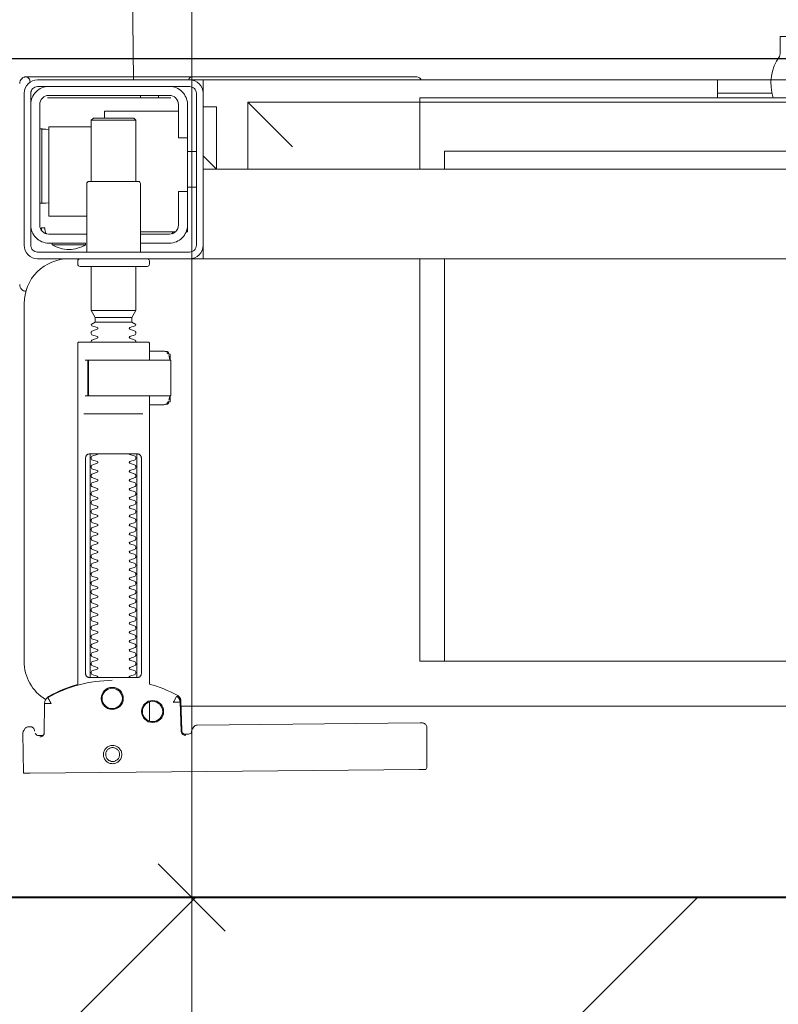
# Model space of a CAD drawing. Header units: millimetres. Extents: x -1893473 to 1546619, y -568027 to 942944.
# Tile 235 of 256: x 168305 to 168474, y -495583 to -495363. Entities that reach past the tile are written whole.
import ezdxf
from ezdxf.enums import TextEntityAlignment as Align

# ---------------------------------------------------------------- set-up
doc = ezdxf.new("R2010")
doc.units = ezdxf.units.MM
doc.header["$LTSCALE"] = 0.2
doc.layers.get('0').update_dxf_attribs({"lineweight": 0})
for name, color, linetype, lineweight in [('!! 0_Opis_pom', 9, 'Continuous', 13), ('!! 1_hatch projektowane ściany', 4, 'Continuous', 5), ('!! 1_OPIS POM NOWE', 140, 'Continuous', 5), ('!! 1_PROJ Sciany', 2, 'Continuous', 40), ('!! 2_wypos-sanitarne', 240, 'Continuous', 9), ('!! wymiary osi', 250, 'Continuous', 9), ('P-Opis nadproża', 150, 'Continuous', 9)]:
    doc.layers.add(name, color=color, linetype=linetype, lineweight=lineweight)
doc.layers.add('!! 1_zabudowa GK', color=33, linetype='Continuous')
doc.layers.add('!!_@ wypos sanit nd', color=7, linetype='Continuous', lineweight=0, plot=False)
doc.styles.add('ARIAL', font='tahoma.ttf')
doc.styles.add('TXT', font='simplex.shx')
doc.dimstyles.new('DIM50', dxfattribs={"dimscale": 5, "dimtxt": 2.5, "dimasz": 1.5, "dimexe": 0, "dimexo": 0, "dimgap": 0.5, "dimtad": 1, "dimdec": 4, "dimrnd": 0.5, "dimdsep": 46, "dimtxsty": 'TXT', "dimblk1": 'TICK1', "dimblk2": 'TICK1', "dimsah": 1, "dimcen": 0, "dimse1": 1, "dimse2": 1, "dimclrd": 1, "dimclre": 7, "dimclrt": 9, "dimadec": 0, "dimazin": 0, "dimtfac": 1, "dimtdec": 4, "dimtmove": 2, "dimatfit": 3, "dimldrblk": 'TICK1', "dimfxl": 1, "dimtolj": 1, "dimarcsym": 0})

# ---------------------------------------------------------------- blocks, each defined once
blk = doc.blocks.new('A$C324a30b8')
for points in [[(0.17552, 0), (0.17692, -0.11958), (0.17797, -0.23916), (0.17832, -0.47832)], [(-0.17552, 0), (0.17552, 0)]]:
    blk.add_lwpolyline(points)
blk = doc.blocks.new('A$C4ebe9e89')
for points in [[(0.16424, 0.15596), (0.16327, 0.15595), (0.16304, 0.15592), (0.16283, 0.15584), (0.16262, 0.15571), (0.16265, 0.15575), (0.16259, 0.15555), (0.16257, 0.15535, -0.157432), (0.16238, 0.15476), (0.1621, 0.15436, -0.241147), (0.16129, 0.15393), (0.1115, 0.15346), (0.11134, 0.15345), (0.11119, 0.15345), (0.11107, 0.15345), (0.11094, 0.15346), (0.11078, 0.15348), (0.11062, 0.15353), (0.11047, 0.15361), (0.11033, 0.15371), (0.11022, 0.15383), (0.11012, 0.15397), (0.11005, 0.15412), (0.11001, 0.15428), (0.11, 0.15445), (0.10995, 0.16345), (0.11023, 0.16384)], [(0.19647, 0.15658), (0.19626, 0.15656), (0.19605, 0.15648), (0.19585, 0.15635), (0.19566, 0.15614, 0.132231), (0.19551, 0.15564), (0.19546, 0.14909)], [(0.19768, 0.15528, 0.415336), (0.19869, 0.15429)], [(0.19885, 0.1543), (0.19898, 0.1543), (0.19913, 0.15431), (0.19927, 0.15434), (0.19941, 0.1544), (0.19953, 0.15447), (0.19965, 0.15456), (0.19975, 0.15466), (0.20007, 0.15512, 0.158481), (0.20026, 0.15571)], [(0.18031, 0.14393, 0.125713), (0.19466, 0.14774, 0.121439), (0.19519, 0.14823, -0.262119), (0.2, 0.13968), (0.2, 0.05968, -0.414214), (0.19, 0.04968), (0.18752, 0.04968, 0.405519), (0.188, 0.05018), (0.188, 0.05088, 0.414214), (0.1875, 0.05138), (0.1725, 0.05138, 0.414214), (0.172, 0.05088), (0.172, 0.05018, 0.405519), (0.17249, 0.04968, 0.001664), (0.15993, 0.04968)], [(0.172, 0.07232), (0.172, 0.06852, 0.414214), (0.1722, 0.06832), (0.18462, 0.06832), (0.1878, 0.06832, 0.414214), (0.188, 0.06852), (0.188, 0.14485), (0.18885, 0.1451), (0.18969, 0.14537), (0.19052, 0.14568), (0.19134, 0.146), (0.19215, 0.14635), (0.19295, 0.14672), (0.19374, 0.14712), (0.19456, 0.14756), (0.19465, 0.14762), (0.19473, 0.14768), (0.19481, 0.14775), (0.19488, 0.14782), (0.19495, 0.1479), (0.19502, 0.14799)], [(0.17647, 0.09332, 0.182836), (0.17637, 0.09341), (0.17515, 0.09381, 0.050055), (0.175, 0.09408), (0.175, 0.09436, 0.050055), (0.17515, 0.09462), (0.17637, 0.09503, 0.719897), (0.17637, 0.09541), (0.17515, 0.09581, 0.050055), (0.175, 0.09608), (0.175, 0.09636, 0.050055), (0.17515, 0.09662), (0.17637, 0.09703, 0.719897), (0.17637, 0.09741), (0.17515, 0.09781, 0.050055), (0.175, 0.09808), (0.175, 0.09836, 0.050055), (0.17515, 0.09862), (0.17637, 0.09903, 0.719897), (0.17637, 0.09941), (0.17515, 0.09981, 0.050055), (0.175, 0.10008), (0.175, 0.10036, 0.050055), (0.17515, 0.10062), (0.17637, 0.10103, 0.719897), (0.17637, 0.10141), (0.17515, 0.10181, 0.050055), (0.175, 0.10208), (0.175, 0.10236, 0.050055), (0.17515, 0.10262), (0.17637, 0.10303, 0.719897), (0.17637, 0.10341), (0.17515, 0.10381, 0.050055), (0.175, 0.10408), (0.175, 0.10436, 0.050055), (0.17515, 0.10462), (0.17637, 0.10503, 0.719897), (0.17637, 0.10541), (0.17515, 0.10581, 0.050055), (0.175, 0.10608), (0.175, 0.10636, 0.050055), (0.17515, 0.10662), (0.17637, 0.10703, 0.719897), (0.17637, 0.10741), (0.17515, 0.10781, 0.050055), (0.175, 0.10808), (0.175, 0.10836, 0.050055), (0.17515, 0.10862), (0.17637, 0.10903, 0.719897), (0.17637, 0.10941), (0.17515, 0.10981, 0.050055), (0.175, 0.11008), (0.175, 0.11036, 0.050055), (0.17515, 0.11062), (0.17637, 0.11103, 0.719897), (0.17637, 0.11141), (0.17515, 0.11181, 0.050055), (0.175, 0.11208), (0.175, 0.11236, 0.050055), (0.17515, 0.11262), (0.17637, 0.11303, 0.719897), (0.17637, 0.11341), (0.17515, 0.11381, 0.050055), (0.175, 0.11408), (0.175, 0.11436, 0.050055), (0.17515, 0.11462), (0.17637, 0.11503, 0.719897), (0.17637, 0.11541), (0.17515, 0.11581, 0.050055), (0.175, 0.11608), (0.175, 0.11636, 0.050055), (0.17515, 0.11662), (0.17637, 0.11703, 0.719897), (0.17637, 0.11741), (0.17515, 0.11781, 0.050055), (0.175, 0.11808), (0.175, 0.11836, 0.050055), (0.17515, 0.11862), (0.17637, 0.11903, 0.719897), (0.17637, 0.11941), (0.17515, 0.11981, 0.050055), (0.175, 0.12008), (0.175, 0.12036, 0.050055), (0.17515, 0.12062), (0.17637, 0.12103, 0.719897), (0.17637, 0.12141), (0.17515, 0.12181, 0.050055), (0.175, 0.12208), (0.175, 0.12236, 0.050055), (0.17515, 0.12262), (0.17637, 0.12303, 0.719897), (0.17637, 0.12341), (0.17515, 0.12381, 0.050055), (0.175, 0.12408), (0.175, 0.12436, 0.050055), (0.17515, 0.12462), (0.17637, 0.12503, 0.719897), (0.17637, 0.12541), (0.17515, 0.12581, 0.050055), (0.175, 0.12608), (0.175, 0.12636, 0.050055), (0.17515, 0.12662), (0.17637, 0.12703, 0.719897), (0.17637, 0.12741), (0.17515, 0.12781, 0.050055), (0.175, 0.12808), (0.175, 0.12836, 0.050055), (0.17515, 0.12862), (0.17637, 0.12903, 0.719897), (0.17637, 0.12941), (0.17515, 0.12981, 0.050055), (0.175, 0.13008), (0.175, 0.13036, 0.050055), (0.17515, 0.13062), (0.17637, 0.13103, 0.719897), (0.17637, 0.13141), (0.17515, 0.13181, 0.050055), (0.175, 0.13208), (0.175, 0.13236, 0.050055), (0.17515, 0.13262), (0.17637, 0.13303, 0.719897), (0.17637, 0.13341), (0.17515, 0.13381, 0.050055), (0.175, 0.13408), (0.175, 0.13436, 0.050055), (0.17515, 0.13462), (0.17637, 0.13503, 0.719897), (0.17637, 0.13541), (0.17515, 0.13581, 0.050055), (0.175, 0.13608), (0.175, 0.13636, 0.050055), (0.17515, 0.13662), (0.17637, 0.13703, 0.719897), (0.17637, 0.13741), (0.17515, 0.13781, 0.050055), (0.175, 0.13808), (0.175, 0.13836, 0.050055), (0.17515, 0.13862), (0.17637, 0.13903, 0.719897), (0.17637, 0.13941), (0.17515, 0.13981, 0.050055), (0.175, 0.14008), (0.175, 0.14036, 0.050055), (0.17515, 0.14062), (0.17637, 0.14103, 0.719897), (0.17637, 0.14141), (0.17515, 0.14181, 0.050055), (0.175, 0.14208), (0.175, 0.14236, 0.050055), (0.17515, 0.14262), (0.17637, 0.14303, 0.474594), (0.17647, 0.14332)], [(0.18353, 0.14332, 0.474594), (0.18364, 0.14303), (0.18486, 0.14262, 0.050055), (0.185, 0.14236), (0.185, 0.14208, 0.050055), (0.18486, 0.14181), (0.18364, 0.14141, 0.719897), (0.18364, 0.14103), (0.18486, 0.14062, 0.050055), (0.185, 0.14036), (0.185, 0.14008, 0.050055), (0.18486, 0.13981), (0.18364, 0.13941, 0.719897), (0.18364, 0.13903), (0.18486, 0.13862, 0.050055), (0.185, 0.13836), (0.185, 0.13808, 0.050055), (0.18486, 0.13781), (0.18364, 0.13741, 0.719897), (0.18364, 0.13703), (0.18486, 0.13662, 0.050055), (0.185, 0.13636), (0.185, 0.13608, 0.050055), (0.18486, 0.13581), (0.18364, 0.13541, 0.719897), (0.18364, 0.13503), (0.18486, 0.13462, 0.050055), (0.185, 0.13436), (0.185, 0.13408, 0.050055), (0.18486, 0.13381), (0.18364, 0.13341, 0.719897), (0.18364, 0.13303), (0.18486, 0.13262, 0.050055), (0.185, 0.13236), (0.185, 0.13208, 0.050055), (0.18486, 0.13181), (0.18364, 0.13141, 0.719897), (0.18364, 0.13103), (0.18486, 0.13062, 0.050055), (0.185, 0.13036), (0.185, 0.13008, 0.050055), (0.18486, 0.12981), (0.18364, 0.12941, 0.719897), (0.18364, 0.12903), (0.18486, 0.12862, 0.050055), (0.185, 0.12836), (0.185, 0.12808, 0.050055), (0.18486, 0.12781), (0.18364, 0.12741, 0.719897), (0.18364, 0.12703), (0.18486, 0.12662, 0.050055), (0.185, 0.12636), (0.185, 0.12608, 0.050055), (0.18486, 0.12581), (0.18364, 0.12541, 0.719897), (0.18364, 0.12503), (0.18486, 0.12462, 0.050055), (0.185, 0.12436), (0.185, 0.12408, 0.050055), (0.18486, 0.12381), (0.18364, 0.12341, 0.719897), (0.18364, 0.12303), (0.18486, 0.12262, 0.050055), (0.185, 0.12236), (0.185, 0.12208, 0.050055), (0.18486, 0.12181), (0.18364, 0.12141, 0.719897), (0.18364, 0.12103), (0.18486, 0.12062, 0.050055), (0.185, 0.12036), (0.185, 0.12008, 0.050055), (0.18486, 0.11981), (0.18364, 0.11941, 0.719897), (0.18364, 0.11903), (0.18486, 0.11862, 0.050055), (0.185, 0.11836), (0.185, 0.11808, 0.050055), (0.18486, 0.11781), (0.18364, 0.11741, 0.719897), (0.18364, 0.11703), (0.18486, 0.11662, 0.050055), (0.185, 0.11636), (0.185, 0.11608, 0.050055), (0.18486, 0.11581), (0.18364, 0.11541, 0.719897), (0.18364, 0.11503), (0.18486, 0.11462, 0.050055), (0.185, 0.11436), (0.185, 0.11408, 0.050055), (0.18486, 0.11381), (0.18364, 0.11341, 0.719897), (0.18364, 0.11303), (0.18486, 0.11262, 0.050055), (0.185, 0.11236), (0.185, 0.11208, 0.050055), (0.18486, 0.11181), (0.18364, 0.11141, 0.719897), (0.18364, 0.11103), (0.18486, 0.11062, 0.050055), (0.185, 0.11036), (0.185, 0.11008, 0.050055), (0.18486, 0.10981), (0.18364, 0.10941, 0.719897), (0.18364, 0.10903), (0.18486, 0.10862, 0.050055), (0.185, 0.10836), (0.185, 0.10808, 0.050055), (0.18486, 0.10781), (0.18364, 0.10741, 0.719897), (0.18364, 0.10703), (0.18486, 0.10662, 0.050055), (0.185, 0.10636), (0.185, 0.10608, 0.050055), (0.18486, 0.10581), (0.18364, 0.10541, 0.719897), (0.18364, 0.10503), (0.18486, 0.10462, 0.050055), (0.185, 0.10436), (0.185, 0.10408, 0.050055), (0.18486, 0.10381), (0.18364, 0.10341, 0.719897), (0.18364, 0.10303), (0.18486, 0.10262, 0.050055), (0.185, 0.10236), (0.185, 0.10208, 0.050055), (0.18486, 0.10181), (0.18364, 0.10141, 0.719897), (0.18364, 0.10103), (0.18486, 0.10062, 0.050055), (0.185, 0.10036), (0.185, 0.10008, 0.050055), (0.18486, 0.09981), (0.18364, 0.09941, 0.719897), (0.18364, 0.09903), (0.18486, 0.09862, 0.050055), (0.185, 0.09836), (0.185, 0.09808, 0.050055), (0.18486, 0.09781), (0.18364, 0.09741, 0.719897), (0.18364, 0.09703), (0.18486, 0.09662, 0.050055), (0.185, 0.09636), (0.185, 0.09608, 0.050055), (0.18486, 0.09581), (0.18364, 0.09541, 0.719897), (0.18364, 0.09503), (0.18486, 0.09462, 0.050055), (0.185, 0.09436), (0.185, 0.09408, 0.050055), (0.18486, 0.09381), (0.18364, 0.09341, 0.182836), (0.18353, 0.09332)], [(0.18575, 0.07252), (0.18575, 0.08011), (0.18572, 0.08022), (0.18564, 0.08029), (0.18555, 0.08032), (0.18565, 0.0803), (0.18573, 0.08024), (0.18577, 0.08014), (0.18577, 0.07252), (0.18574, 0.07241), (0.18567, 0.07234), (0.18547, 0.07232), (0.18558, 0.07237), (0.18564, 0.07252), (0.18564, 0.08012), (0.18557, 0.08027), (0.18547, 0.08032), (0.16743, 0.08032, 0.414214), (0.16723, 0.08012), (0.16723, 0.07252, 0.414214), (0.16743, 0.07232), (0.18547, 0.07232)], [(0.18556, 0.07232, 0.414213), (0.18576, 0.07252), (0.18575, 0.08011), (0.18575, 0.07252), (0.18572, 0.07241), (0.18565, 0.07234), (0.18555, 0.07232)], [(0.175, 0.06836), (0.175, 0.06812, -0.050055), (0.17515, 0.06786), (0.17636, 0.06745, -0.719897), (0.17636, 0.06707), (0.17515, 0.06666, -0.050055), (0.175, 0.0664), (0.175, 0.06612, -0.050055), (0.17515, 0.06586), (0.17636, 0.06545, -0.719897), (0.17636, 0.06507), (0.17515, 0.06466, -0.050055), (0.175, 0.0644), (0.1759, 0.06388), (0.1759, 0.06282), (0.175, 0.06126), (0.175, 0.05138)], [(0.185, 0.06836), (0.185, 0.06812, 0.050055), (0.18486, 0.06786), (0.18364, 0.06745, 0.719897), (0.18364, 0.06707), (0.18486, 0.06666, 0.050055), (0.185, 0.0664), (0.185, 0.06612, 0.050055), (0.18486, 0.06586), (0.18364, 0.06545, 0.719897), (0.18364, 0.06507), (0.18486, 0.06466, 0.050055), (0.185, 0.0644), (0.1841, 0.06388), (0.1841, 0.06282), (0.185, 0.06126), (0.185, 0.05138)], [(0.20011, 0.05684, 0.126559), (0.19962, 0.05693)], [(0.20099, 0.05547, 0.198909), (0.20055, 0.05654, 0.091301), (0.20011, 0.05684)], [(0.174, 0.04818), (0.174, 0.03288, 0.414214), (0.1745, 0.03238), (0.1855, 0.03238, 0.414214), (0.186, 0.03288), (0.186, 0.04818)], [(0.19375, 0.04656, 0.119096), (0.19, 0.04764, 0.119096), (0.18625, 0.04656)], [(0.19375, 0.04618), (0.19375, 0.04656), (0.18625, 0.04656), (0.18625, 0.04618), (0.1945, 0.04618, -0.414214), (0.1985, 0.04218)], [(0.16379, 0.04368), (0.1635, 0.04368), (0.1635, 0.04218, -0.414214), (0.1675, 0.04618), (0.174, 0.04618)], [(0.174, 0.04418), (0.1675, 0.04418, 0.414214), (0.1655, 0.04218), (0.1655, 0.03468), (0.1635, 0.03468), (0.1635, 0.01518, 0.414214), (0.1675, 0.01118)], [(0.1635, 0.02268), (0.1655, 0.02268), (0.1655, 0.01518, 0.414214), (0.1675, 0.01318), (0.1945, 0.01318, 0.414214), (0.1965, 0.01518), (0.1965, 0.04218, 0.414214), (0.1945, 0.04418), (0.186, 0.04418)], [(0.1945, 0.03721), (0.19515, 0.03722), (0.19542, 0.03722), (0.1956, 0.03722), (0.19567, 0.03722, 0.116465), (0.19589, 0.03728), (0.19601, 0.03733), (0.19601, 0.02063), (0.19589, 0.02068, 0.116465), (0.19567, 0.02074), (0.19542, 0.02074), (0.19515, 0.02074), (0.1945, 0.02075)], [(-0.04, 0.01368), (-0.03255, 0.01368, 0.236962), (-0.03118, 0.00443, -0.154353), (-0.031, 0.00386), (-0.031, 0), (0.031, 0), (0.031, 0.00386, -0.154353), (0.03118, 0.00443, 0.236962), (0.03256, 0.01368), (0.04, 0.01368)], [(0.1945, 0.01118, 0.414214), (0.1985, 0.01518)], [(0.11124, 0.00968), (0.11142, 0.00944), (0.11165, 0.00925), (0.11192, 0.0091), (0.1122, 0.00901), (0.1125, 0.00898), (0.1623, 0.00898, 0.326231), (0.16325, 0.00968)], [(0.1987, 0.01002, 0.000114), (0.1987, 0.01002, 0.517015), (0.20003, 0.00909), (0.19993, 0.00905), (0.19983, 0.00903), (0.19971, 0.009), (0.19958, 0.00899), (0.19948, 0.00899), (0.19903, 0.00899), (0.19841, 0.00899), (0.19771, 0.00899), (0.16428, 0.00899), (0.16393, 0.00899), (0.16357, 0.00899), (0.16323, 0.00899), (0.16294, 0.00899), (0.16269, 0.00899), (0.16249, 0.00899), (0.16237, 0.00899)], [(0.20011, 0.00912, 0.091301), (0.20055, 0.00942, 0.198909), (0.20099, 0.01048)]]:
    blk.add_lwpolyline(points, format="xyb")
for points in [[(0.19864, 0.1647), (0.11173, 0.16387)], [(0.20013, 0.1647), (0.20026, 0.15571)], [(0.16386, 0.15607), (0.16409, 0.15602), (0.16425, 0.15596), (0.1644, 0.15586), (0.16453, 0.15574), (0.16463, 0.1556), (0.16471, 0.15544), (0.16476, 0.15527), (0.16478, 0.1551), (0.16496, 0.14854), (0.16497, 0.14842), (0.16498, 0.14832), (0.16501, 0.14822), (0.16503, 0.14812), (0.16507, 0.14802), (0.16511, 0.14793), (0.16516, 0.14784), (0.16521, 0.14775), (0.16528, 0.14767), (0.16535, 0.14758), (0.16542, 0.14751), (0.1655, 0.14744), (0.16558, 0.14737), (0.16567, 0.14731), (0.16576, 0.14726), (0.16651, 0.14688), (0.16727, 0.14651), (0.16803, 0.14617), (0.16881, 0.14585), (0.1696, 0.14555), (0.17039, 0.14527), (0.17119, 0.14502), (0.172, 0.14478), (0.172, 0.08032)], [(0.1651, 0.14871), (0.16492, 0.1553), (0.1649, 0.15547), (0.16485, 0.15563), (0.16478, 0.15579), (0.16468, 0.15592), (0.16455, 0.15604), (0.16441, 0.15614), (0.16425, 0.15621), (0.16409, 0.15626), (0.16391, 0.15627)], [(0.19757, 0.15573), (0.19749, 0.15586), (0.19739, 0.15598), (0.19727, 0.15608), (0.19713, 0.15617), (0.19698, 0.15623), (0.19683, 0.15626), (0.19667, 0.15627), (0.19577, 0.15626)], [(0.172, 0.15305), (0.172, 0.14874)], [(0.16493, 0.14968), (-0.16477, 0.14968)], [(0.17483, 0.14232), (0.17483, 0.09432)], [(0.18523, 0.09432), (0.18523, 0.14232)], [(-0.11847, 0.04968), (-0.11847, 0.13968), (0.11153, 0.13968), (0.11153, 0.04968)], [(0.10602, 0.13968), (0.10602, 0.04968)], [(0.18662, 0.08432), (0.17345, 0.08432)], [(0.16732, 0.08028), (0.16732, 0.08144), (0.16736, 0.08156), (0.16746, 0.08164), (0.16767, 0.08169)], [(0.16811, 0.08203), (0.16776, 0.08162), (0.16776, 0.08196), (0.16779, 0.08207), (0.16786, 0.08214), (0.16797, 0.08218), (0.1681, 0.08219), (0.16822, 0.08219), (0.16842, 0.08221), (0.16887, 0.08232), (0.172, 0.08232)], [(0.16848, 0.08224), (0.16856, 0.0823), (0.16876, 0.08232)], [(0.16751, 0.08053), (0.16754, 0.08079), (0.16766, 0.08132)], [(0.17371, 0.08032), (0.18481, 0.08032), (0.18637, 0.08032)], [(0.16767, 0.07094), (0.16756, 0.07096), (0.16746, 0.07099), (0.16737, 0.07106), (0.16732, 0.0712), (0.16732, 0.07235)], [(0.16766, 0.07131), (0.16754, 0.07185), (0.16751, 0.0721)], [(0.172, 0.07032), (0.16887, 0.07032), (0.16842, 0.07042), (0.16831, 0.07044), (0.1682, 0.07044), (0.16806, 0.07045), (0.16795, 0.07046), (0.16783, 0.07052), (0.16776, 0.07067), (0.16776, 0.07101), (0.16811, 0.07061)], [(0.18558, 0.07232), (0.18637, 0.07232)], [(0.16876, 0.07032), (0.16866, 0.07032), (0.16848, 0.0704)], [(0.1759, 0.06388), (0.1841, 0.06388)], [(0.1841, 0.06282), (0.1759, 0.06282)], [(0.185, 0.06126), (0.175, 0.06126)], [(0.19963, 0.05696), (0.19976, 0.05695), (0.19988, 0.05692), (0.20001, 0.05688)], [(-0.16, 0.04668), (-0.16, 0.04968), (0.16, 0.04968), (0.16, 0.04668)], [(0.16, 0.03368), (0.16, 0.04568)], [(0.167, 0.04412), (0.16693, 0.04403), (0.16687, 0.04393), (0.16681, 0.04381), (0.16675, 0.04368)], [(0.19499, 0.04412), (0.19506, 0.04404), (0.19512, 0.04395), (0.19517, 0.04385), (0.19521, 0.04376), (0.19525, 0.04365), (0.19528, 0.04355), (0.19531, 0.04344), (0.19533, 0.04333), (0.19535, 0.04322), (0.19537, 0.04311), (0.19538, 0.04301), (0.19539, 0.04291), (0.19538, 0.04281), (0.19547, 0.04278), (0.19557, 0.04278), (0.19568, 0.04278), (0.19578, 0.04278), (0.19589, 0.04278), (0.19613, 0.04278), (0.19616, 0.04288), (0.19615, 0.04299), (0.19613, 0.04311), (0.19609, 0.04324), (0.19605, 0.04336), (0.19594, 0.04357)], [(0.1635, 0.03468), (0.1635, 0.04218)], [(0.174, 0.04368), (0.16618, 0.04368)], [(0.186, 0.04018), (0.1945, 0.04018), (0.1945, 0.02018), (0.185, 0.02018)], [(0.19591, 0.03729), (0.19602, 0.03729), (0.19616, 0.03729), (0.19632, 0.03729), (0.1965, 0.03729)], [(0.1615, 0.03368), (0.1635, 0.03368)], [(0.175, 0.03238), (0.175, 0.01872), (0.1755, 0.01822), (0.1845, 0.01822), (0.185, 0.01872), (0.185, 0.03238)], [(0.16, 0.02668), (0.157, 0.02968), (0.16, 0.02968), (-0.16, 0.02968), (-0.157, 0.02968), (-0.16, 0.02668)], [(0.10602, 0.02968), (0.10602, 0.0256), (-0.11847, 0.0256)], [(0.11153, 0.02968), (0.11153, 0.01468), (0.15, 0.01468)], [(0.14, 0.02468), (0.15, 0.01468), (0.15, 0.02968)], [(0.16, 0.01568), (0.157, 0.01568), (0.157, 0.02968)], [(0.1615, 0.02568), (0.1635, 0.02568)], [(0.1965, 0.02067), (0.19632, 0.02067), (0.19616, 0.02067), (0.19602, 0.02067), (0.19591, 0.02067)], [(0.1655, 0.01668), (0.182, 0.01668), (0.182, 0.01822)], [(0.185, 0.01872), (0.175, 0.01872)], [(0.045, 0.01368), (0.045, 0.00968)], [(0.16722, 0.01368), (0.19467, 0.01368), (0.19478, 0.01368)], [(0.17, 0.01318), (0.17, 0.01368)], [(0.174, 0.01318), (0.174, 0.01368)], [(0.03283, 0.01268), (0.045, 0.01268)], [(0.16, 0.01268), (0.16, 0.00968), (0.03305, 0.00968)]]:
    blk.add_lwpolyline(points)
for points in [[(0.18024, 0.15848), (0.18044, 0.15849), (0.18064, 0.15852), (0.18084, 0.15857), (0.18103, 0.15864), (0.18121, 0.15873), (0.18138, 0.15883), (0.18154, 0.15895), (0.18168, 0.15909), (0.18182, 0.15924), (0.18194, 0.1594), (0.18204, 0.15958), (0.18212, 0.15976), (0.18219, 0.15995), (0.18224, 0.16014), (0.18226, 0.16034), (0.18227, 0.16054), (0.18226, 0.16075), (0.18223, 0.16094), (0.18218, 0.16114), (0.18211, 0.16133), (0.18202, 0.16151), (0.18191, 0.16168), (0.18179, 0.16184), (0.18166, 0.16199), (0.18151, 0.16212), (0.18134, 0.16224), (0.18117, 0.16234), (0.18099, 0.16242), (0.1808, 0.16249), (0.1806, 0.16254), (0.1804, 0.16256), (0.1802, 0.16257), (0.18, 0.16256), (0.1798, 0.16253), (0.17961, 0.16248), (0.17942, 0.16241), (0.17924, 0.16232), (0.17907, 0.16222), (0.17891, 0.1621), (0.17876, 0.16196), (0.17863, 0.16181), (0.17851, 0.16165), (0.17841, 0.16147), (0.17832, 0.16129), (0.17826, 0.1611), (0.17821, 0.1609), (0.17818, 0.16071), (0.17818, 0.1605), (0.17819, 0.1603), (0.17822, 0.16011), (0.17827, 0.15991), (0.17834, 0.15972), (0.17843, 0.15954), (0.17853, 0.15937), (0.17865, 0.15921), (0.17879, 0.15906), (0.17894, 0.15893), (0.1791, 0.15881), (0.17928, 0.15871), (0.17946, 0.15863), (0.17965, 0.15856), (0.17984, 0.15851), (0.18004, 0.15849)], [(0.18024, 0.15897), (0.18039, 0.15898), (0.18054, 0.159), (0.18068, 0.15904), (0.18083, 0.15909), (0.18096, 0.15916), (0.18109, 0.15924), (0.18121, 0.15933), (0.18133, 0.15943), (0.18143, 0.15955), (0.18152, 0.15967), (0.18159, 0.1598), (0.18166, 0.15994), (0.18171, 0.16008), (0.18174, 0.16023), (0.18176, 0.16038), (0.18177, 0.16053), (0.18176, 0.16068), (0.18174, 0.16084), (0.1817, 0.16098), (0.18165, 0.16113), (0.18158, 0.16126), (0.1815, 0.16139), (0.18141, 0.16151), (0.1813, 0.16162), (0.18119, 0.16173), (0.18107, 0.16182), (0.18094, 0.16189), (0.1808, 0.16196), (0.18066, 0.16201), (0.18051, 0.16204), (0.18036, 0.16206), (0.18021, 0.16207), (0.18005, 0.16206), (0.1799, 0.16204), (0.17976, 0.162), (0.17961, 0.16194), (0.17948, 0.16188), (0.17935, 0.1618), (0.17923, 0.16171), (0.17911, 0.1616), (0.17901, 0.16149), (0.17892, 0.16137), (0.17885, 0.16124), (0.17878, 0.1611), (0.17873, 0.16095), (0.1787, 0.16081), (0.17868, 0.16066), (0.17867, 0.1605), (0.17868, 0.16035), (0.1787, 0.1602), (0.17874, 0.16005), (0.17879, 0.15991), (0.17886, 0.15977), (0.17894, 0.15964), (0.17903, 0.15952), (0.17914, 0.15941), (0.17925, 0.15931), (0.17937, 0.15922), (0.1795, 0.15914), (0.17964, 0.15908), (0.17978, 0.15903), (0.17993, 0.159), (0.18008, 0.15897)], [(0.16587, 0.14754), (0.16582, 0.14756), (0.16577, 0.1476), (0.16573, 0.14763), (0.16568, 0.14767), (0.16563, 0.14771), (0.16558, 0.14776), (0.16553, 0.14781), (0.16549, 0.14786), (0.16544, 0.14791), (0.1654, 0.14797), (0.16536, 0.14803), (0.16533, 0.14809), (0.16529, 0.14815), (0.16526, 0.14821), (0.16524, 0.14828), (0.16521, 0.14834), (0.16519, 0.14841), (0.16517, 0.14847), (0.16516, 0.14854), (0.16515, 0.1486), (0.16514, 0.14866), (0.16513, 0.14872), (0.16513, 0.14877), (0.16518, 0.14879), (0.16643, 0.14884), (0.16648, 0.14884), (0.16654, 0.14884), (0.16659, 0.14886), (0.16664, 0.14883), (0.16661, 0.14879), (0.16658, 0.14874), (0.16656, 0.14869), (0.16653, 0.14863), (0.16594, 0.14754)], [(0.18533, 0.14332), (0.18542, 0.14331), (0.1855, 0.1433), (0.18559, 0.14329), (0.18567, 0.14326), (0.18575, 0.14323), (0.18583, 0.14319), (0.18591, 0.14314), (0.18598, 0.14308), (0.18604, 0.14302), (0.1861, 0.14294), (0.18615, 0.14286), (0.18619, 0.14276), (0.18623, 0.14266), (0.18626, 0.14255), (0.18627, 0.14243), (0.18628, 0.14232), (0.18628, 0.09432), (0.18627, 0.0942), (0.18626, 0.09409), (0.18623, 0.09398), (0.18619, 0.09387), (0.18615, 0.09378), (0.1861, 0.09369), (0.18604, 0.09362), (0.18598, 0.09355), (0.18591, 0.09349), (0.18583, 0.09344), (0.18575, 0.0934), (0.18567, 0.09337), (0.18559, 0.09335), (0.1855, 0.09333), (0.18542, 0.09332), (0.18533, 0.09332), (0.17475, 0.09332), (0.17466, 0.09332), (0.17457, 0.09333), (0.17449, 0.09335), (0.1744, 0.09337), (0.17432, 0.0934), (0.17424, 0.09344), (0.17416, 0.09349), (0.17409, 0.09355), (0.17403, 0.09362), (0.17397, 0.09369), (0.17392, 0.09378), (0.17387, 0.09387), (0.17384, 0.09398), (0.17381, 0.09409), (0.17379, 0.0942), (0.17379, 0.09432), (0.17379, 0.14232), (0.17379, 0.14243), (0.17381, 0.14255), (0.17384, 0.14266), (0.17387, 0.14276), (0.17392, 0.14286), (0.17397, 0.14294), (0.17403, 0.14302), (0.17409, 0.14308), (0.17416, 0.14314), (0.17424, 0.14319), (0.17432, 0.14323), (0.1744, 0.14326), (0.17449, 0.14329), (0.17457, 0.1433), (0.17466, 0.14331), (0.17475, 0.14332)], [(-0.11847, 0.01368), (0.11153, 0.01368), (0.11153, 0.01468), (-0.11847, 0.01468)]]:
    blk.add_lwpolyline(points, close=True)
for points in [[(0.19546, 0.14908), (0.19546, 0.14908), (0.19546, 0.14908), (0.19546, 0.14909), (0.19546, 0.14909), (0.19546, 0.14909), (0.19546, 0.14909), (0.19546, 0.14909), (0.19546, 0.14909), (0.19546, 0.14909), (0.19546, 0.14909), (0.19546, 0.14909), (0.19546, 0.14909), (0.19546, 0.14909), (0.19546, 0.14909), (0.19546, 0.14909), (0.19546, 0.14909), (0.19546, 0.14909), (0.19546, 0.14909), (0.19546, 0.14909), (0.19546, 0.14908), (0.19546, 0.14908), (0.19546, 0.14908), (0.19546, 0.14908), (0.19546, 0.14908), (0.19546, 0.14908), (0.19546, 0.14908), (0.19546, 0.14908), (0.19546, 0.14908), (0.19546, 0.14908), (0.19546, 0.14908), (0.19546, 0.14908), (0.19546, 0.14908), (0.19546, 0.14908), (0.19546, 0.14908), (0.19546, 0.14908), (0.19546, 0.14908), (0.19546, 0.14909), (0.19545, 0.14909), (0.19545, 0.14909), (0.19545, 0.14909), (0.19545, 0.14909), (0.19545, 0.14909), (0.19545, 0.14909), (0.19545, 0.14909), (0.19545, 0.14909), (0.19544, 0.14909), (0.19544, 0.14908), (0.19544, 0.14908), (0.19544, 0.14908), (0.19544, 0.14908), (0.19543, 0.14908), (0.19543, 0.14908), (0.19543, 0.14908), (0.19543, 0.14908), (0.19543, 0.14908), (0.19543, 0.14908), (0.19543, 0.14908), (0.19542, 0.14908), (0.19542, 0.14908), (0.19542, 0.14908), (0.19542, 0.14908), (0.19542, 0.14908), (0.19541, 0.14908), (0.19541, 0.14908), (0.19541, 0.14908), (0.19541, 0.14908), (0.19541, 0.14908), (0.1954, 0.14908), (0.1954, 0.14908), (0.1954, 0.14908), (0.19539, 0.14908), (0.19539, 0.14908), (0.19538, 0.14909), (0.19537, 0.14909), (0.19537, 0.14909), (0.19536, 0.14909), (0.19536, 0.14909), (0.19536, 0.14909), (0.19535, 0.14909), (0.19535, 0.14909), (0.19534, 0.14909), (0.19534, 0.14909), (0.19533, 0.14909), (0.19533, 0.14909), (0.19532, 0.14909), (0.19531, 0.14909), (0.19531, 0.14909), (0.1953, 0.14909), (0.19529, 0.14909), (0.19529, 0.14909), (0.19528, 0.14909), (0.19527, 0.14909), (0.19527, 0.14909), (0.19526, 0.14909), (0.19525, 0.14909), (0.19524, 0.14909), (0.19524, 0.14909), (0.19523, 0.14909), (0.19522, 0.14909), (0.19521, 0.14909), (0.1952, 0.14909), (0.19519, 0.14909), (0.19518, 0.14909), (0.19517, 0.14909), (0.19516, 0.14909), (0.19516, 0.14909), (0.19515, 0.14909), (0.19514, 0.14909), (0.19513, 0.14909), (0.19512, 0.14909), (0.19511, 0.14909), (0.1951, 0.14909), (0.19508, 0.14909), (0.19507, 0.14909), (0.19506, 0.14909), (0.19505, 0.14909), (0.19504, 0.14909), (0.19503, 0.14909), (0.19502, 0.14909), (0.19501, 0.14909), (0.195, 0.14909), (0.19499, 0.14909), (0.19497, 0.14909), (0.19496, 0.14909), (0.19495, 0.14909), (0.19494, 0.1491), (0.19493, 0.1491), (0.19491, 0.1491), (0.1949, 0.1491), (0.19489, 0.1491), (0.19488, 0.1491), (0.19486, 0.1491), (0.19485, 0.1491), (0.19484, 0.1491), (0.19483, 0.1491), (0.19481, 0.1491), (0.19469, 0.1491), (0.19464, 0.1491), (0.19459, 0.1491), (0.19456, 0.1491), (0.19453, 0.1491), (0.19451, 0.1491), (0.19448, 0.1491), (0.19446, 0.1491), (0.19443, 0.1491), (0.19441, 0.1491), (0.19438, 0.1491), (0.19435, 0.1491), (0.19433, 0.1491), (0.19431, 0.1491), (0.19428, 0.1491), (0.19427, 0.1491), (0.19426, 0.1491), (0.19423, 0.1491), (0.19422, 0.1491), (0.19421, 0.1491), (0.1942, 0.1491), (0.19418, 0.1491), (0.19418, 0.1491), (0.19417, 0.1491), (0.19417, 0.1491), (0.19416, 0.1491), (0.19416, 0.1491), (0.19415, 0.14911), (0.19414, 0.14911), (0.19414, 0.14911), (0.19413, 0.14911), (0.19413, 0.14911), (0.19412, 0.14911), (0.19412, 0.14911), (0.19412, 0.14911), (0.19411, 0.14911), (0.19411, 0.1491), (0.1941, 0.1491), (0.1941, 0.1491), (0.1941, 0.1491), (0.19409, 0.1491), (0.19409, 0.1491), (0.19409, 0.1491), (0.19409, 0.1491), (0.19408, 0.1491), (0.19408, 0.1491), (0.19408, 0.1491), (0.19407, 0.1491), (0.19407, 0.1491), (0.19406, 0.1491), (0.19406, 0.1491), (0.19406, 0.1491), (0.19406, 0.1491), (0.19405, 0.1491), (0.19405, 0.1491), (0.19405, 0.1491), (0.19405, 0.14911), (0.19404, 0.14911), (0.19404, 0.14911), (0.19404, 0.14911), (0.19403, 0.14911), (0.19403, 0.14911), (0.19402, 0.14912), (0.19402, 0.14912), (0.19402, 0.14912), (0.19401, 0.14912), (0.19401, 0.14912), (0.19401, 0.14912), (0.194, 0.14912), (0.194, 0.14912), (0.194, 0.14912), (0.194, 0.14912), (0.194, 0.14912), (0.194, 0.14912), (0.194, 0.14912), (0.19399, 0.14912), (0.19399, 0.14912), (0.19399, 0.14912), (0.19399, 0.14912), (0.19399, 0.14912), (0.19399, 0.14912), (0.19398, 0.14912), (0.19398, 0.14912), (0.19398, 0.14911), (0.19398, 0.14911), (0.19398, 0.14911), (0.19398, 0.14911), (0.19397, 0.14911), (0.19397, 0.14911), (0.19397, 0.1491), (0.19397, 0.1491), (0.19397, 0.1491), (0.19397, 0.1491), (0.19397, 0.1491), (0.19397, 0.14909), (0.19397, 0.14909), (0.19397, 0.14909), (0.19397, 0.14909), (0.19397, 0.14908), (0.19397, 0.14908), (0.19397, 0.14908), (0.19397, 0.14908), (0.19397, 0.14908), (0.19397, 0.14907), (0.19397, 0.14907), (0.19397, 0.14907), (0.19397, 0.14907), (0.19397, 0.14907), (0.19398, 0.14906), (0.19398, 0.14906), (0.19398, 0.14906), (0.19398, 0.14906), (0.19398, 0.14906), (0.19398, 0.14905), (0.19399, 0.14905), (0.19399, 0.14905), (0.19399, 0.14905), (0.194, 0.14904), (0.194, 0.14904), (0.19401, 0.14903), (0.19401, 0.14903), (0.19401, 0.14903), (0.19402, 0.14902), (0.19402, 0.14902), (0.19402, 0.14902), (0.19403, 0.14901), (0.19403, 0.14901), (0.19403, 0.14901), (0.19403, 0.149), (0.19403, 0.149), (0.19403, 0.149), (0.19404, 0.14899), (0.19404, 0.14899), (0.19404, 0.14899), (0.19404, 0.14899), (0.19404, 0.14898), (0.19404, 0.14898), (0.19404, 0.14898), (0.19405, 0.14897), (0.19405, 0.14897), (0.19405, 0.14897), (0.19405, 0.14896), (0.19405, 0.14896), (0.19406, 0.14895), (0.19406, 0.14895), (0.19406, 0.14895), (0.19406, 0.14894), (0.19407, 0.14894), (0.19407, 0.14893), (0.19407, 0.14893), (0.19408, 0.14892), (0.19408, 0.14891), (0.19409, 0.1489), (0.19409, 0.14889), (0.1941, 0.14888), (0.1941, 0.14887), (0.19411, 0.14886), (0.19412, 0.14884), (0.19414, 0.14881), (0.19416, 0.14877), (0.19418, 0.14873), (0.19419, 0.14871), (0.1942, 0.1487), (0.19421, 0.14868), (0.19422, 0.14866), (0.19423, 0.14864), (0.19434, 0.14845), (0.19435, 0.14844), (0.19435, 0.14842), (0.19436, 0.1484), (0.19437, 0.14839), (0.19438, 0.14837), (0.19439, 0.14836), (0.1944, 0.14834), (0.19441, 0.14832), (0.19441, 0.14831), (0.19442, 0.14829), (0.19443, 0.14828), (0.19444, 0.14826), (0.19445, 0.14825), (0.19446, 0.14823), (0.19446, 0.14822), (0.19447, 0.14821), (0.19448, 0.14819), (0.19449, 0.14818), (0.19449, 0.14816), (0.1945, 0.14815), (0.19451, 0.14814), (0.19452, 0.14813), (0.19452, 0.14811), (0.19453, 0.1481), (0.19454, 0.14809), (0.19454, 0.14808), (0.19455, 0.14806), (0.19456, 0.14805), (0.19456, 0.14804), (0.19457, 0.14803), (0.19457, 0.14802), (0.19458, 0.14801), (0.19458, 0.148), (0.19459, 0.14799), (0.1946, 0.14798), (0.1946, 0.14797), (0.19461, 0.14796), (0.19461, 0.14795), (0.19462, 0.14794), (0.19462, 0.14793), (0.19463, 0.14792), (0.19463, 0.14791), (0.19463, 0.1479), (0.19464, 0.1479), (0.19464, 0.14789), (0.19465, 0.14788), (0.19465, 0.14787), (0.19465, 0.14787), (0.19466, 0.14786), (0.19466, 0.14785), (0.19466, 0.14785), (0.19467, 0.14784), (0.19467, 0.14784), (0.19467, 0.14783), (0.19468, 0.14783), (0.19468, 0.14782), (0.19468, 0.14782), (0.19468, 0.14782), (0.19468, 0.14781), (0.19468, 0.14781), (0.19468, 0.14781), (0.19468, 0.14781), (0.19469, 0.14781), (0.19469, 0.1478), (0.19469, 0.1478), (0.19469, 0.1478), (0.19469, 0.1478), (0.19469, 0.1478), (0.19469, 0.1478), (0.19469, 0.1478), (0.19469, 0.14779), (0.19469, 0.14779), (0.19469, 0.14779), (0.19469, 0.14779), (0.19469, 0.14779), (0.19469, 0.14779), (0.19469, 0.14779), (0.19469, 0.14779), (0.19469, 0.14779), (0.19469, 0.14779), (0.19469, 0.14779), (0.19469, 0.14779), (0.19469, 0.14779), (0.19469, 0.14779), (0.19469, 0.14779), (0.19469, 0.14779), (0.19469, 0.14778), (0.19469, 0.14778), (0.19469, 0.14778), (0.19469, 0.14778), (0.19469, 0.14778), (0.19469, 0.14778), (0.19469, 0.14778), (0.19469, 0.14778), (0.19469, 0.14778), (0.19469, 0.14778), (0.19469, 0.14778), (0.19469, 0.14778), (0.19469, 0.14778), (0.19469, 0.14778), (0.19469, 0.14778), (0.19469, 0.14778), (0.19469, 0.14778), (0.19469, 0.14778), (0.19469, 0.14778), (0.19469, 0.14778), (0.19469, 0.14778), (0.19469, 0.14778), (0.19469, 0.14778), (0.19469, 0.14778), (0.1947, 0.14778, 0.269557)], [(0.16, 0.01268), (0.16, 0.04668, -0.414214), (0.163, 0.04968), (0.197, 0.04968, -0.414214), (0.2, 0.04668), (0.2, 0.01268, -0.414214), (0.197, 0.00968), (0.163, 0.00968, -0.414214)], [(0.1985, 0.04668), (0.1985, 0.01268, -0.414214), (0.197, 0.01118), (0.163, 0.01118, -0.414214), (0.1615, 0.01268), (0.1615, 0.04668, -0.414214), (0.163, 0.04818), (0.197, 0.04818, -0.414214)]]:
    blk.add_lwpolyline(points, format="xyb", close=True)
for centre, radius in [((0.17129, 0.1509), 0.00247), ((0.17129, 0.15089), 0.00227), ((0.18031, 0.14798), 0.00247), ((0.18031, 0.14798), 0.00227)]:
    blk.add_circle(centre, radius)
for centre, major_axis, ratio, start_param, end_param in [((0.11145, 0.16346), (-0.0015, -0.00001), 0.008666, 6.276938, 6.283143), ((0.11173, 0.16385), (0.0015, 0.00001), 0.008666, 1.564549, 3.135353), ((0.19863, 0.16469), (0.0015, 0.00001), 0.008666, 0.000034, 1.564556), ((0.16326, 0.15695), (0.00001, -0.001), 0.006244, 0, 0.008667), ((0.19846, 0.15618), (-0.000892, -0.000453), 0.001081, 6.273741, 6.283185), ((0.19868, 0.15529), (-0.001, -0.00001), 0.00236, 6.276941, 6.283185), ((0.19849, 0.1543), (0.000501, 0.000005), 0.008666, 5.12776, 5.491123), ((0.19868, 0.15529), (0.000013, -0.001), 0.403131, 6.273715, 6.283185), ((0.19883, 0.1553), (0.000018, -0.001), 0.702652, 6.271005, 6.283185), ((0.19876, 0.15569), (0.0015, 0.00002), 0.011557, 6.27692, 6.283202), ((0.17484, 0.14232), (0, 0.001), 0.006244, 0, 1.570796), ((0.18031, 0.14443), (0.000005, -0.0005), 0.006244, 0, 0.008667), ((0.18524, 0.14232), (0, -0.001), 0.006244, 3.141593, 4.712389), ((0.17484, 0.09432), (0, -0.001), 0.006244, 4.712389, 6.283185), ((0.18524, 0.09432), (0, -0.001), 0.006244, 4.712389, 6.283185), ((0.16768, 0.08149), (-0.000013, 0.0002), 0.199357, 6.276703, 6.276744), ((0.16768, 0.07114), (-0.000013, -0.0002), 0.199357, 0.006339, 0.00638)]:
    blk.add_ellipse(centre, major_axis=major_axis, ratio=ratio, start_param=start_param, end_param=end_param)
blk = doc.blocks.new('TICK1')
at = {"color": 0}
for p, q in [((0, -1.4), (0, 1.4)), ((0, 0), (-1, 0))]:
    blk.add_line(p, q, dxfattribs=at)
at = {"color": 2}
blk.add_line((-1, -1), (1, 1), dxfattribs=at)
blk = doc.blocks.new('*D1272')
at = {"layer": '!! wymiary osi', "color": 1, "lineweight": -2, "transparency": 16777216}
blk.add_line((296576.01, -498651.25), (296576.01, -501451.25), dxfattribs=at)
at = {"layer": 'DEFPOINTS', "color": 0, "transparency": 16777216}
for p in [(297659.44, -498643.75), (296190.67, -501458.75), (296576.01, -501458.75)]:
    blk.add_point(p, dxfattribs=at)
at = {"layer": '!! wymiary osi', "color": 1, "lineweight": -2, "transparency": 16777216, "xscale": 7.5, "yscale": 7.5, "zscale": 7.5}
for p, rotation in [((296576.01, -498643.75), 90), ((296576.01, -501458.75), 270)]:
    blk.add_blockref('TICK1', p, dxfattribs=dict(at, rotation=rotation))
at = {"layer": '!! wymiary osi', "color": 9, "transparency": 16777216, "insert": (296567.26, -500051.25), "char_height": 12.5, "attachment_point": 5, "rotation": 90, "style": 'TXT'}
blk.add_mtext('\\A1;2815', dxfattribs=at)
blk = doc.blocks.new('*D1273')
at = {"layer": '!! wymiary osi', "color": 1, "lineweight": -2, "transparency": 16777216}
blk.add_line((296576.01, -501466.25), (296576.01, -501571.25), dxfattribs=at)
at = {"layer": 'DEFPOINTS', "color": 0, "transparency": 16777216}
for p in [(296190.67, -501458.75), (296190.67, -501578.75), (296576.01, -501578.75)]:
    blk.add_point(p, dxfattribs=at)
at = {"layer": '!! wymiary osi', "color": 1, "lineweight": -2, "transparency": 16777216, "xscale": 7.5, "yscale": 7.5, "zscale": 7.5}
for p, rotation in [((296576.01, -501458.75), 90), ((296576.01, -501578.75), 270)]:
    blk.add_blockref('TICK1', p, dxfattribs=dict(at, rotation=rotation))
at = {"layer": '!! wymiary osi', "color": 9, "transparency": 16777216, "insert": (296801.01, -501678.56), "char_height": 12.5, "attachment_point": 5, "rotation": 90, "style": 'TXT'}
blk.add_mtext('\\A1;120', dxfattribs=at)
blk = doc.blocks.new('A$C2EB40A8D')
at = {"layer": '!! 1_hatch projektowane ściany'}
h = blk.add_hatch(dxfattribs=at)
h.set_pattern_fill('ANSI31', color=256, scale=25)
h.set_pattern_definition([(45, (-604946.8, 1976053.4), (-56.1266008, 56.1266008), [])])
h.paths.add_polyline_path([(3298.87011, -1277.48603), (6407.5648, -1277.48603), (6407.5648, -1157.48603), (3298.87011, -1157.48603)])
blk.add_lwpolyline([(3298.87011, -1277.48603), (6407.5648, -1277.48603), (6407.5648, -1157.48603), (3298.87011, -1157.48603)], close=True, dxfattribs=at)
at = {"layer": '!! 1_PROJ Sciany'}
blk.add_lwpolyline([(6407.5648, -1157.48603), (3298.87011, -1157.48603)], dxfattribs=at)
at = {"layer": '!! 1_zabudowa GK'}
blk.add_lwpolyline([(6407.5648, -969.98603), (3298.87011, -969.98603)], dxfattribs=at)
at = {"layer": '!! 2_wypos-sanitarne', "xscale": 1000, "yscale": 1000, "zscale": 1000, "rotation": 180}
blk.add_blockref('A$C324a30b8', (4837.75685, -974.6955), dxfattribs=at)
at = {"layer": '!!_@ wypos sanit nd', "xscale": 1000, "yscale": 1000, "zscale": 1000, "rotation": 180}
blk.add_blockref('A$C4ebe9e89', (4837.75685, -965.0155), dxfattribs=at)
at = {"layer": '!! 0_Opis_pom', "ltscale": 0.7, "style": 'ARIAL'}
for tag, p in [('B1,21', (-891.77727, 31796.97458)), ('A1,16', (-13651.31084, 31587.95236)), ('B1,19', (-5798.61305, 31587.22944)), ('B1/17', (-9701.43347, 31565.05244)), ('1,23', (10805.41388, 31565.05244)), ('1,22', (4526.58954, 31507.65132)), ('A1,1', (-16866.13618, 31459.3792)), ('B1,18', (-7791.62894, 31330.08444)), ('B1,20', (-2961.4347, 31167.05787)), ('A1,6', (-19287.17717, 30923.71998)), ('B1,1', (14135.63445, 30913.92963)), ('B1,3', (17346.74696, 30023.81022)), ('B1,4', (29817.71501, 29157.67457)), ('A1,5', (-23454.5385, 28820.77901)), ('A1,2', (-17502.57721, 28602.57524)), ('B1,2D', (2616.16402, 28559.52261)), ('A1,15', (-13651.31084, 28261.46046)), ('B1,4', (29883.58177, 28158.35876)), ('B1,2B', (18801.54781, 27650.12382)), ('B1,2A', (13086.7373, 27376.04393)), ('A1,3', (-16846.27912, 25980.40356)), ('B1,8', (9089.53994, 25356.27639)), ('B1,6', (31915.87888, 23754.79829)), ('A1,4', (-24010.17576, 23559.17399)), ('B1,14', (-11621.32288, 23261.44183)), ('B1,13', (-3080.55208, 22924.09997)), ('B1,5', (29245.49088, 22896.69268)), ('B1,10', (3982.60923, 22874.21277)), ('B1,9', (5634.43488, 22623.92098)), ('B1,2C', (13327.26639, 22378.5328)), ('B1,7', (16398.41175, 22348.28836)), ('B1,11', (5553.20442, 20939.83877)), ('B1,12', (3693.27174, 20628.72148)), ('C1,3', (5969.08376, 16336.01084)), ('C1,2', (11955.93711, 11671.55655)), ('C1,1', (15659.17205, 11415.94196)), ('C1,4', (5140.00888, 9205.5831)), ('C1,5', (5680.4486, 6154.54995)), ('C1,10', (16327.05085, 6080.66085)), ('C1,9', (16526.57171, 3173.45283)), ('C1,6', (6367.37903, 2771.84181)), ('D0,18', (-1981.87701, -110.73158)), ('D0,7', (-13531.42299, -1159.67649)), ('C1,7', (7275.77161, -1303.00991)), ('D0,17', (2064.87671, -1345.69113)), ('D0,3', (-9324.21674, -1442.63631)), ('D0,6', (-17529.61851, -1957.37463)), ('D0,10', (-21369.4432, -2140.60378)), ('D,09', (-12990.08379, -2746.32902)), ('D0,2', (-5516.19514, -3101.87722)), ('D0,16', (2266.73061, -3284.15369)), ('D0,8', (-14357.79539, -3567.69719)), ('D0,5', (-10461.54478, -3629.26575)), ('D0,4', (-8396.53404, -4353.7937)), ('D0,15', (1974.41895, -5205.84774)), ('D0,1', (-5633.49598, -5662.48534)), ('D0,11', (-23334.09291, -6045.78706)), ('D0,12', (-22436.85763, -9302.9678)), ('D0,13', (-22436.85763, -11581.16526)), ('D0,14', (-13645.94445, -11884.57769))]:
    blk.add_attdef(tag, text='', height=119.68, dxfattribs=at).set_placement(p, align=Align.MIDDLE_CENTER)
at = {"layer": '!! 1_OPIS POM NOWE', "style": 'ARIAL'}
for tag, p in [('C1.7A', (7769.3756, 685.765)), ('C1.7C', (7655.80151, -2045.04756)), ('C1.8B', (10935.93068, -2107.41983)), ('C1.8A', (13897.39715, -2120.69016)), ('C1.7B', (8274.43201, -3270.18959)), ('E1.2', (16701.02923, -5331.07351)), ('E1.5E', (21974.23379, -5463.99012)), ('E1.5D', (24989.27391, -5785.36474)), ('E1.1', (8357.81567, -5851.01076)), ('E1.5C', (25222.53959, -6394.64172)), ('E1.5B', (27694.70831, -7009.86571)), ('E1.6', (5279.46063, -8141.28746)), ('E1.5A', (25547.9555, -8495.18994)), ('E1.5G', (23977.19473, -9792.46695)), ('E1.5F', (22414.7084, -9822.66389)), ('E1,4', (13935.69867, -10458.20073)), ('E1.5L', (28030.8296, -11267.7725)), ('E1.3', (5639.18862, -11994.01941)), ('E1.5H', (23988.49716, -12231.38049)), ('E1.5K', (27714.73934, -12977.98364)), ('E1.5I', (22290.68736, -13989.9049)), ('E1.5J', (27095.71534, -16088.17469))]:
    blk.add_attdef(tag, text='', height=119.68, dxfattribs=at).set_placement(p, align=Align.MIDDLE_CENTER)
at = {"layer": '!! wymiary osi'}
dim = blk.add_linear_dim(base=(4675.21245, -1157.48603), p1=(5758.64815, 1657.51397), p2=(4289.87971, -1157.48603), angle=90, dimstyle='DIM50', dxfattribs=at)
dim.commit()
dim.dimension.update_dxf_attribs({"geometry": '*D1272', "text_midpoint": (4666.46245, 250.01397), "insert": (-291900.79406, 500301.26018)})
dim = blk.add_linear_dim(base=(4675.21245, -1277.48603), p1=(4289.87971, -1157.48603), p2=(4289.87971, -1277.48603), angle=90, dimstyle='DIM50', dxfattribs=at)
dim.commit()
dim.dimension.update_dxf_attribs({"geometry": '*D1273', "text_midpoint": (4900.21245, -1377.30036), "dimtype": 128, "insert": (-291900.79406, 500301.26018)})

msp = doc.modelspace()

# ---------------------------------------------------------------- block references
at = {"layer": 'P-Opis nadproża', "color": 4}
msp.add_blockref('A$C2EB40A8D', (163667.94092, -494401.63474), dxfattribs=at)

doc.saveas('drawing.dxf')
